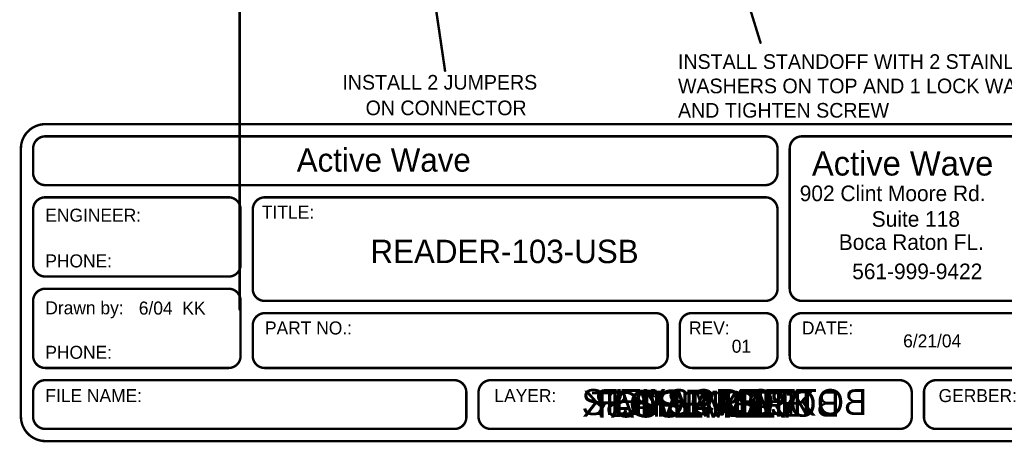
# Model space of a CAD drawing. Extents: x 7.17 to 14.1, y 4 to 11.75.
# Tile 1 of 214: x 7.45 to 11.49, y 4 to 5.73. Entities that reach past the tile are written whole.
import ezdxf

# ---------------------------------------------------------------- set-up
doc = ezdxf.new("R2010")
doc.units = 0
for name, color, linetype in [('BOTTOMLAYER', 5, 'CONTINUOUS'), ('BOTTOMSOLDER', 6, 'CONTINUOUS'), ('MECHANICAL1', 6, 'CONTINUOUS'), ('MECHANICAL4', 56, 'CONTINUOUS'), ('MECHANICAL5', 56, 'CONTINUOUS'), ('MECHANICAL6', 56, 'CONTINUOUS'), ('TOPLAYER', 1, 'CONTINUOUS'), ('TOPOVERLAY', 2, 'CONTINUOUS'), ('TOPPASTE', 8, 'CONTINUOUS'), ('TOPSOLDER', 216, 'CONTINUOUS')]:
    doc.layers.add(name, color=color, linetype=linetype)

msp = doc.modelspace()

# ---------------------------------------------------------------- linework, layer by layer
at = {"layer": 'MECHANICAL4', "const_width": 0.01}
for points in [[(7.457619, 5.205752, -0.414214), (7.557619, 5.305752)], [(7.507619, 5.205752, -0.414214), (7.557619, 5.255752)], [(10.507619, 5.255752, -0.414214), (10.557619, 5.205752)], [(10.607619, 5.205752, -0.414214), (10.657619, 5.255752)], [(7.557619, 5.055752, -0.414214), (7.507619, 5.105752)], [(10.557619, 5.105752, -0.414214), (10.507619, 5.055752)], [(7.507619, 4.955752, -0.414214), (7.557619, 5.005752)], [(8.308619, 5.005752, -0.414214), (8.357619, 4.956752)], [(8.407618, 4.955752, -0.414214), (8.457618, 5.005752)], [(10.507619, 5.005752, -0.414214), (10.557619, 4.955752)], [(7.557619, 4.680752, -0.414214), (7.507619, 4.730752)], [(8.357619, 4.728752, -0.414214), (8.309619, 4.680752)], [(7.507619, 4.580752, -0.414214), (7.557619, 4.630752)], [(8.306909, 4.630722, -0.424475), (8.357619, 4.581752)], [(8.456619, 4.580752, -0.414214), (8.407619, 4.629752)], [(10.557629, 4.630752, -0.409111), (10.508492, 4.58075)], [(10.657619, 4.580752, -0.414214), (10.607619, 4.630752)], [(8.407619, 4.480752, -0.414214), (8.457619, 4.530752)], [(10.058619, 4.530752, -0.414214), (10.107619, 4.481752)], [(10.157685, 4.48024, -0.429634), (10.205619, 4.530752)], [(10.508619, 4.530752, -0.414214), (10.557619, 4.481752)], [(10.607619, 4.480752, -0.414214), (10.657619, 4.530752)], [(7.556747, 4.30576, -0.409111), (7.507619, 4.355752)], [(8.357619, 4.354752, -0.414214), (8.308619, 4.305752)], [(8.456619, 4.305752, -0.414214), (8.407619, 4.354752)], [(10.107612, 4.355607, -0.419335), (10.058619, 4.305752)], [(10.207729, 4.30576, -0.409111), (10.157619, 4.356752)], [(10.557619, 4.355752, -0.414214), (10.507619, 4.305752)], [(10.657475, 4.305759, -0.419335), (10.607619, 4.354752)], [(7.507619, 4.205752, -0.414214), (7.557619, 4.255752)], [(9.232619, 4.255752, -0.414214), (9.282619, 4.205752)], [(9.332619, 4.205752, -0.414214), (9.382619, 4.255752)], [(11.057619, 4.255752, -0.414214), (11.107619, 4.205752)], [(11.157619, 4.205752, -0.414214), (11.207619, 4.255752)], [(7.556857, 4.005767, -0.409111), (7.457619, 4.106752)], [(7.556747, 4.05576, -0.409111), (7.507619, 4.105752)], [(9.2826, 4.105428, -0.429634), (9.233781, 4.055749)], [(9.381747, 4.05576, -0.409111), (9.332619, 4.105752)], [(11.1076, 4.105428, -0.429634), (11.058782, 4.055749)], [(11.207475, 4.055759, -0.419335), (11.157619, 4.104752)]]:
    msp.add_lwpolyline(points, format="xyb", dxfattribs=at)
for points in [[(7.557619, 5.305752), (11.757619, 5.305752)], [(7.557619, 5.255752), (10.507619, 5.255752)], [(10.657619, 5.255752), (11.757619, 5.255752)], [(7.457619, 4.105752), (7.457619, 5.205752)], [(7.507619, 5.105752), (7.507619, 5.205752)], [(10.557619, 5.105752), (10.557619, 5.205752)], [(10.607619, 4.630752), (10.607619, 5.205752)], [(7.557619, 5.055752), (10.507619, 5.055752)], [(7.557619, 5.005752), (8.307619, 5.005752)], [(8.457619, 5.005752), (10.507619, 5.005752)], [(7.507619, 4.730752), (7.507619, 4.955752)], [(8.357619, 4.730752), (8.357619, 4.955752)], [(8.407619, 4.630752), (8.407619, 4.955752)], [(10.557619, 4.630752), (10.557619, 4.955752)], [(7.557619, 4.680752), (8.307619, 4.680752)], [(7.557619, 4.630752), (8.307619, 4.630752)], [(7.507619, 4.355752), (7.507619, 4.580752)], [(8.357619, 4.355752), (8.357619, 4.580752)], [(8.457619, 4.580752), (10.507619, 4.580752)], [(10.657619, 4.580752), (11.757619, 4.580752)], [(8.457619, 4.530752), (10.057619, 4.530752)], [(10.207619, 4.530752), (10.507619, 4.530752)], [(10.657619, 4.530752), (11.757619, 4.530752)], [(8.407619, 4.355752), (8.407619, 4.480752)], [(10.107619, 4.355752), (10.107619, 4.480752)], [(10.157619, 4.355752), (10.157619, 4.480752)], [(10.557619, 4.355752), (10.557619, 4.480752)], [(10.607619, 4.355752), (10.607619, 4.480752)], [(7.557619, 4.305752), (8.307619, 4.305752)], [(8.457619, 4.305752), (10.057619, 4.305752)], [(10.207619, 4.305752), (10.507619, 4.305752)], [(10.657619, 4.305752), (11.757619, 4.305752)], [(7.557619, 4.255752), (9.232619, 4.255752)], [(9.382619, 4.255752), (11.057619, 4.255752)], [(11.207619, 4.255752), (11.757619, 4.255752)], [(7.507619, 4.105752), (7.507619, 4.205752)], [(9.282619, 4.105752), (9.282619, 4.205752)], [(9.332619, 4.105752), (9.332619, 4.205752)], [(11.107619, 4.105752), (11.107619, 4.205752)], [(11.157619, 4.105752), (11.157619, 4.205752)], [(7.557619, 4.055752), (9.232619, 4.055752)], [(9.382619, 4.055752), (11.057619, 4.055752)], [(11.207619, 4.055752), (11.757619, 4.055752)], [(7.557619, 4.005752), (11.757619, 4.005752)]]:
    msp.add_lwpolyline(points, dxfattribs=at)
at = {"layer": 'MECHANICAL4', "const_width": 0.005}
for points in [[(7.555119, 5.305752, 1), (7.560119, 5.305752, 1)], [(7.555119, 5.305752, 1), (7.560119, 5.305752, 1)], [(7.555119, 5.255752, 1), (7.560119, 5.255752, 1)], [(7.555119, 5.255752, 1), (7.560119, 5.255752, 1)], [(10.505119, 5.255752, 1), (10.510119, 5.255752, 1)], [(10.505119, 5.255752, 1), (10.510119, 5.255752, 1)], [(10.655119, 5.255752, 1), (10.660119, 5.255752, 1)], [(10.655119, 5.255752, 1), (10.660119, 5.255752, 1)], [(7.455119, 5.205752, 1), (7.460119, 5.205752, 1)], [(7.455119, 5.205752, 1), (7.460119, 5.205752, 1)], [(7.505119, 5.205752, 1), (7.510119, 5.205752, 1)], [(7.505119, 5.205752, 1), (7.510119, 5.205752, 1)], [(10.555119, 5.205752, 1), (10.560119, 5.205752, 1)], [(10.555119, 5.205752, 1), (10.560119, 5.205752, 1)], [(10.605119, 5.205752, 1), (10.610119, 5.205752, 1)], [(10.605119, 5.205752, 1), (10.610119, 5.205752, 1)], [(7.505119, 5.105752, 1), (7.510119, 5.105752, 1)], [(7.505119, 5.105752, 1), (7.510119, 5.105752, 1)], [(10.555119, 5.105752, 1), (10.560119, 5.105752, 1)], [(10.555119, 5.105752, 1), (10.560119, 5.105752, 1)], [(7.555119, 5.055752, 1), (7.560119, 5.055752, 1)], [(7.555119, 5.055752, 1), (7.560119, 5.055752, 1)], [(10.505119, 5.055752, 1), (10.510119, 5.055752, 1)], [(10.505119, 5.055752, 1), (10.510119, 5.055752, 1)], [(7.555119, 5.005752, 1), (7.560119, 5.005752, 1)], [(7.555119, 5.005752, 1), (7.560119, 5.005752, 1)], [(8.305119, 5.005752, 1), (8.310119, 5.005752, 1)], [(8.306119, 5.005752, 1), (8.311119, 5.005752, 1)], [(8.455118, 5.005752, 1), (8.460118, 5.005752, 1)], [(8.455119, 5.005752, 1), (8.460119, 5.005752, 1)], [(10.505119, 5.005752, 1), (10.510119, 5.005752, 1)], [(10.505119, 5.005752, 1), (10.510119, 5.005752, 1)], [(7.505119, 4.955752, 1), (7.510119, 4.955752, 1)], [(7.505119, 4.955752, 1), (7.510119, 4.955752, 1)], [(8.355119, 4.956752, 1), (8.360119, 4.956752, 1)], [(8.355119, 4.955752, 1), (8.360119, 4.955752, 1)], [(8.405118, 4.955752, 1), (8.410118, 4.955752, 1)], [(8.405119, 4.955752, 1), (8.410119, 4.955752, 1)], [(10.555119, 4.955752, 1), (10.560119, 4.955752, 1)], [(10.555119, 4.955752, 1), (10.560119, 4.955752, 1)], [(7.505119, 4.730752, 1), (7.510119, 4.730752, 1)], [(7.505119, 4.730752, 1), (7.510119, 4.730752, 1)], [(8.355119, 4.730752, 1), (8.360119, 4.730752, 1)], [(8.355119, 4.728752, 1), (8.360119, 4.728752, 1)], [(7.555119, 4.680752, 1), (7.560119, 4.680752, 1)], [(7.555119, 4.680752, 1), (7.560119, 4.680752, 1)], [(8.305119, 4.680752, 1), (8.310119, 4.680752, 1)], [(8.307119, 4.680752, 1), (8.312119, 4.680752, 1)], [(7.555119, 4.630752, 1), (7.560119, 4.630752, 1)], [(7.555119, 4.630752, 1), (7.560119, 4.630752, 1)], [(8.304409, 4.630722, 1), (8.309409, 4.630722, 1)], [(8.305119, 4.630752, 1), (8.310119, 4.630752, 1)], [(8.405119, 4.630752, 1), (8.410119, 4.630752, 1)], [(8.405119, 4.629752, 1), (8.410119, 4.629752, 1)], [(10.555119, 4.630752, 1), (10.560119, 4.630752, 1)], [(10.555129, 4.630752, 1), (10.560129, 4.630752, 1)], [(10.605119, 4.630752, 1), (10.610119, 4.630752, 1)], [(10.605119, 4.630752, 1), (10.610119, 4.630752, 1)], [(7.505119, 4.580752, 1), (7.510119, 4.580752, 1)], [(7.505119, 4.580752, 1), (7.510119, 4.580752, 1)], [(8.355119, 4.581752, 1), (8.360119, 4.581752, 1)], [(8.355119, 4.580752, 1), (8.360119, 4.580752, 1)], [(8.454119, 4.580752, 1), (8.459119, 4.580752, 1)], [(8.455119, 4.580752, 1), (8.460119, 4.580752, 1)], [(10.505119, 4.580752, 1), (10.510119, 4.580752, 1)], [(10.505992, 4.58075, 1), (10.510992, 4.58075, 1)], [(10.655119, 4.580752, 1), (10.660119, 4.580752, 1)], [(10.655119, 4.580752, 1), (10.660119, 4.580752, 1)], [(8.455119, 4.530752, 1), (8.460119, 4.530752, 1)], [(8.455119, 4.530752, 1), (8.460119, 4.530752, 1)], [(10.055119, 4.530752, 1), (10.060119, 4.530752, 1)], [(10.056119, 4.530752, 1), (10.061119, 4.530752, 1)], [(10.203119, 4.530752, 1), (10.208119, 4.530752, 1)], [(10.205119, 4.530752, 1), (10.210119, 4.530752, 1)], [(10.505119, 4.530752, 1), (10.510119, 4.530752, 1)], [(10.506119, 4.530752, 1), (10.511119, 4.530752, 1)], [(10.655119, 4.530752, 1), (10.660119, 4.530752, 1)], [(10.655119, 4.530752, 1), (10.660119, 4.530752, 1)], [(8.405119, 4.480752, 1), (8.410119, 4.480752, 1)], [(8.405119, 4.480752, 1), (8.410119, 4.480752, 1)], [(10.105119, 4.481752, 1), (10.110119, 4.481752, 1)], [(10.105119, 4.480752, 1), (10.110119, 4.480752, 1)], [(10.155119, 4.480752, 1), (10.160119, 4.480752, 1)], [(10.155185, 4.48024, 1), (10.160185, 4.48024, 1)], [(10.555119, 4.481752, 1), (10.560119, 4.481752, 1)], [(10.555119, 4.480752, 1), (10.560119, 4.480752, 1)], [(10.605119, 4.480752, 1), (10.610119, 4.480752, 1)], [(10.605119, 4.480752, 1), (10.610119, 4.480752, 1)], [(7.505119, 4.355752, 1), (7.510119, 4.355752, 1)], [(7.505119, 4.355752, 1), (7.510119, 4.355752, 1)], [(8.355119, 4.355752, 1), (8.360119, 4.355752, 1)], [(8.355119, 4.354752, 1), (8.360119, 4.354752, 1)], [(8.405119, 4.355752, 1), (8.410119, 4.355752, 1)], [(8.405119, 4.354752, 1), (8.410119, 4.354752, 1)], [(10.105112, 4.355607, 1), (10.110112, 4.355607, 1)], [(10.105119, 4.355752, 1), (10.110119, 4.355752, 1)], [(10.155119, 4.356752, 1), (10.160119, 4.356752, 1)], [(10.155119, 4.355752, 1), (10.160119, 4.355752, 1)], [(10.555119, 4.355752, 1), (10.560119, 4.355752, 1)], [(10.555119, 4.355752, 1), (10.560119, 4.355752, 1)], [(10.605119, 4.355752, 1), (10.610119, 4.355752, 1)], [(10.605119, 4.354752, 1), (10.610119, 4.354752, 1)], [(7.554247, 4.30576, 1), (7.559247, 4.30576, 1)], [(7.555119, 4.305752, 1), (7.560119, 4.305752, 1)], [(8.305119, 4.305752, 1), (8.310119, 4.305752, 1)], [(8.306119, 4.305752, 1), (8.311119, 4.305752, 1)], [(8.454119, 4.305752, 1), (8.459119, 4.305752, 1)], [(8.455119, 4.305752, 1), (8.460119, 4.305752, 1)], [(10.055119, 4.305752, 1), (10.060119, 4.305752, 1)], [(10.056119, 4.305752, 1), (10.061119, 4.305752, 1)], [(10.205119, 4.305752, 1), (10.210119, 4.305752, 1)], [(10.205229, 4.30576, 1), (10.210229, 4.30576, 1)], [(10.505119, 4.305752, 1), (10.510119, 4.305752, 1)], [(10.505119, 4.305752, 1), (10.510119, 4.305752, 1)], [(10.654975, 4.305759, 1), (10.659975, 4.305759, 1)], [(10.655119, 4.305752, 1), (10.660119, 4.305752, 1)], [(7.555119, 4.255752, 1), (7.560119, 4.255752, 1)], [(7.555119, 4.255752, 1), (7.560119, 4.255752, 1)], [(9.230119, 4.255752, 1), (9.235119, 4.255752, 1)], [(9.230119, 4.255752, 1), (9.235119, 4.255752, 1)], [(9.380119, 4.255752, 1), (9.385119, 4.255752, 1)], [(9.380119, 4.255752, 1), (9.385119, 4.255752, 1)], [(11.055119, 4.255752, 1), (11.060119, 4.255752, 1)], [(11.055119, 4.255752, 1), (11.060119, 4.255752, 1)], [(11.205119, 4.255752, 1), (11.210119, 4.255752, 1)], [(11.205119, 4.255752, 1), (11.210119, 4.255752, 1)], [(7.505119, 4.205752, 1), (7.510119, 4.205752, 1)], [(7.505119, 4.205752, 1), (7.510119, 4.205752, 1)], [(9.280119, 4.205752, 1), (9.285119, 4.205752, 1)], [(9.280119, 4.205752, 1), (9.285119, 4.205752, 1)], [(9.330119, 4.205752, 1), (9.335119, 4.205752, 1)], [(9.330119, 4.205752, 1), (9.335119, 4.205752, 1)], [(11.105119, 4.205752, 1), (11.110119, 4.205752, 1)], [(11.105119, 4.205752, 1), (11.110119, 4.205752, 1)], [(11.155119, 4.205752, 1), (11.160119, 4.205752, 1)], [(11.155119, 4.205752, 1), (11.160119, 4.205752, 1)], [(7.455119, 4.106752, 1), (7.460119, 4.106752, 1)], [(7.455119, 4.105752, 1), (7.460119, 4.105752, 1)], [(7.505119, 4.105752, 1), (7.510119, 4.105752, 1)], [(7.505119, 4.105752, 1), (7.510119, 4.105752, 1)], [(9.2801, 4.105428, 1), (9.2851, 4.105428, 1)], [(9.280119, 4.105752, 1), (9.285119, 4.105752, 1)], [(9.330119, 4.105752, 1), (9.335119, 4.105752, 1)], [(9.330119, 4.105752, 1), (9.335119, 4.105752, 1)], [(11.1051, 4.105428, 1), (11.1101, 4.105428, 1)], [(11.105119, 4.105752, 1), (11.110119, 4.105752, 1)], [(11.155119, 4.105752, 1), (11.160119, 4.105752, 1)], [(11.155119, 4.104752, 1), (11.160119, 4.104752, 1)], [(7.554247, 4.05576, 1), (7.559247, 4.05576, 1)], [(7.555119, 4.055752, 1), (7.560119, 4.055752, 1)], [(9.230119, 4.055752, 1), (9.235119, 4.055752, 1)], [(9.231281, 4.055749, 1), (9.236282, 4.055749, 1)], [(9.379247, 4.05576, 1), (9.384247, 4.05576, 1)], [(9.380119, 4.055752, 1), (9.385119, 4.055752, 1)], [(11.055119, 4.055752, 1), (11.060119, 4.055752, 1)], [(11.056282, 4.055749, 1), (11.061281, 4.055749, 1)], [(11.204975, 4.055759, 1), (11.209975, 4.055759, 1)], [(11.205119, 4.055752, 1), (11.210119, 4.055752, 1)], [(7.554357, 4.005767, 1), (7.559357, 4.005767, 1)], [(7.555119, 4.005752, 1), (7.560119, 4.005752, 1)]]:
    msp.add_lwpolyline(points, format="xyb", close=True, dxfattribs=at)
at = {"layer": 'MECHANICAL5', "const_width": 0.01}
for points in [[(10.349904, 6.0875), (10.487904, 5.64)], [(9.154904, 5.800795), (9.195404, 5.525)]]:
    msp.add_lwpolyline(points, dxfattribs=at)
at = {"layer": 'MECHANICAL5', "const_width": 0.005}
for points in [[(10.485404, 5.64, 1), (10.490404, 5.64, 1)], [(9.192904, 5.525, 1), (9.197904, 5.525, 1)]]:
    msp.add_lwpolyline(points, format="xyb", close=True, dxfattribs=at)
at = {"layer": 'MECHANICAL6', "const_width": 0.01}
for points in [[(8.354071, 4.545795), (8.354071, 6.2397)], [(8.354071, 5.4897), (8.354071, 5.720795)]]:
    msp.add_lwpolyline(points, dxfattribs=at)
at = {"layer": 'MECHANICAL6', "const_width": 0.005}
for points in [[(8.351571, 5.720795, 1), (8.356571, 5.720795, 1)], [(8.351571, 5.4897, 1), (8.356571, 5.4897, 1)], [(8.351571, 4.545795, 1), (8.356571, 4.545795, 1)]]:
    msp.add_lwpolyline(points, format="xyb", close=True, dxfattribs=at)

# ---------------------------------------------------------------- texts
at = {"layer": 'BOTTOMLAYER', "text_generation_flag": 2}
msp.add_text('BOTTOM LAYER', height=0.106666, dxfattribs=at).set_placement((10.924904, 4.1125))
at = {"layer": 'BOTTOMSOLDER', "text_generation_flag": 2}
msp.add_text('BOTTOM MASK', height=0.106666, dxfattribs=at).set_placement((10.81239, 4.105626))
at = {"layer": 'MECHANICAL1'}
msp.add_text('ASSEMBLY', height=0.106666, dxfattribs=at).set_placement((9.874904, 4.1025))
at = {"layer": 'MECHANICAL4'}
for s, height, p in [('Active Wave', 0.096, (8.587618, 5.110752)), ('Active Wave', 0.1, (10.698699, 5.094929)), ('902 Clint Moore Rd.', 0.064, (10.648699, 4.989929)), ('TITLE:', 0.053334, (8.445119, 4.918252)), ('ENGINEER:', 0.053334, (7.557619, 4.905752)), ('Suite 118', 0.064, (10.943699, 4.884929)), ('Boca Raton FL.', 0.064, (10.808699, 4.789929)), ('READER-103-USB', 0.096, (8.889904, 4.735795)), ('PHONE: ', 0.053334, (7.557619, 4.718252)), ('561-999-9422', 0.064, (10.863699, 4.669929)), ('Drawn by:', 0.053334, (7.557619, 4.525752)), ('6/04  KK', 0.053334, (7.940584, 4.524696)), ('PART NO.:', 0.053334, (8.457619, 4.443252)), ('REV:', 0.053334, (10.195119, 4.443252)), ('DATE:', 0.053334, (10.657619, 4.443252)), ('6/21/04', 0.053334, (11.07239, 4.390293)), ('PHONE: ', 0.053334, (7.557619, 4.343252)), ('01', 0.053334, (10.370118, 4.368252)), ('FILE NAME:', 0.053334, (7.557619, 4.165752)), ('LAYER:', 0.053334, (9.397619, 4.165752)), ('GERBER:', 0.053334, (11.217619, 4.165752))]:
    msp.add_text(s, height=height, dxfattribs=at).set_placement(p)
at = {"layer": 'MECHANICAL5'}
for s, p in [('INSTALL STANDOFF WITH 2 STAINLESS STEEL', (10.149904, 5.5325)), ('INSTALL 2 JUMPERS ', (8.774904, 5.4475)), ('WASHERS ON TOP AND 1 LOCK WASHER ON BOTTOM', (10.149904, 5.4325)), ('ON CONNECTOR', (8.869904, 5.3425)), ('AND TIGHTEN SCREW', (10.149904, 5.3325))]:
    msp.add_text(s, height=0.06, dxfattribs=at).set_placement(p)
at = {"layer": 'TOPLAYER'}
msp.add_text('TOP LAYER', height=0.106666, dxfattribs=at).set_placement((9.794904, 4.1025))
at = {"layer": 'TOPOVERLAY'}
msp.add_text('SILK SCREEN', height=0.106666, dxfattribs=at).set_placement((9.754904, 4.1125))
at = {"layer": 'TOPPASTE'}
msp.add_text('TOP PASTE', height=0.106666, dxfattribs=at).set_placement((9.86239, 4.105626))
at = {"layer": 'TOPSOLDER'}
msp.add_text('TOP MASK', height=0.106666, dxfattribs=at).set_placement((9.978699, 4.109929))

doc.saveas('drawing.dxf')
